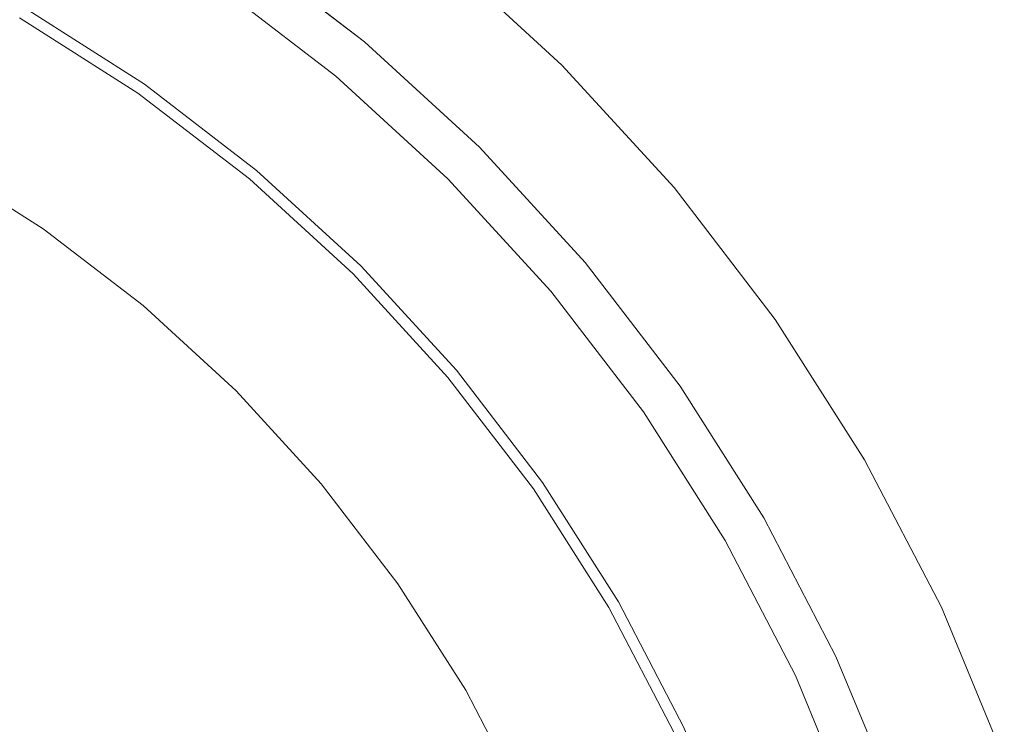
# Model space of a CAD drawing. Header units: millimetres. Extents: x -270 to 270, y -255 to 255.
# Tile 37 of 39: x 89 to 199, y 87 to 166. Entities that reach past the tile are written whole.
import ezdxf

# ---------------------------------------------------------------- set-up
doc = ezdxf.new("R2010")
doc.units = ezdxf.units.MM
doc.layers.add('LUCIDO_1', color=1, linetype='Continuous', lineweight=20, true_color=0xff0000)
doc.layers.add('Nessuna', color=7, linetype='Continuous', lineweight=9)

# ---------------------------------------------------------------- blocks, each defined once
blk = doc.blocks.new('Group')
at = {"layer": 'Nessuna', "color": 140, "linetype": 'Continuous', "lineweight": 9, "true_color": 0x00aaff, "transparency": 33554687}
for points, invisible_edges in [([(110.74, 169.69, 29.65), (124.23, 159.34, 29.65), (270, 255, 29.65)], 10), ([(124.23, 159.34, 29.65), (136.78, 147.84, 29.65), (270, 255, 29.65)], 10), ([(258, 255, 17.65), (149.5, 160.57, 17.65), (135.8, 173.13, 17.65)], 9), ([(270, 255, 29.65), (136.78, 147.84, 29.65), (148.27, 135.3, 29.65)], 9), ([(148.27, 135.3, 29.65), (158.62, 121.81, 29.65), (270, 255, 29.65)], 10), ([(162.06, 146.87, 17.65), (149.5, 160.57, 17.65), (258, 255, 17.65)], 10), ([(270, 255, 29.65), (158.62, 121.81, 29.65), (167.76, 107.46, 29.65)], 9), ([(258, 255, 17.65), (173.37, 132.13, 17.65), (162.06, 146.87, 17.65)], 9), ([(270, 255, 29.65), (167.76, 107.46, 29.65), (175.62, 92.37, 29.65)], 9), ([(258, 255, 17.65), (183.35, 116.46, 17.65), (173.37, 132.13, 17.65)], 9), ([(175.62, 92.37, 29.65), (182.13, 76.65, 29.65), (270, 255, 29.65)], 10), ([(270, 255, 29.65), (182.13, 76.65, 29.65), (187.25, 60.43, 29.65)], 9), ([(191.93, 99.98, 17.65), (183.35, 116.46, 17.65), (258, 255, 17.65)], 10), ([(270, 255, 29.65), (187.25, 60.43, 29.65), (190.93, 43.82, 29.65)], 9), ([(270, 255, 29.65), (190.93, 43.82, 29.65), (193.15, 26.95, 29.65)], 9), ([(199.04, 82.81, 17.65), (191.93, 99.98, 17.65), (258, 255, 17.65)], 10), ([(193.15, 26.95, 29.65), (193.89, 10.96, 29.65), (270, 255, 29.65)], 10), ([(270, -255, 29.65), (270, 255, 29.65), (193.89, 10.96, 29.65), (193.38, -2.07, 29.65)], 10), ([(121.06, 184.44, 17.65), (135.8, 173.13, 17.65), (127.45, 163.17, -60.35), (113.6, 173.79, -60.35)], 10), ([(88.89, 165.84, -46.26), (102.13, 157.41, -46.26), (110.74, 169.69, 29.65), (96.39, 178.83, 29.65)], 10), ([(94.24, 175.12, -77.24), (108.28, 166.18, -77.24), (107.44, 164.99, -78.08), (93.52, 173.86, -78.08)], 15), ([(75.49, 174.22, -80.31), (89.51, 166.92, -80.31), (24.44, 54.21, -89.65), (20.49, 56.27, -89.65)], 10), ([(93.52, 173.86, -78.08), (107.44, 164.99, -78.08), (106.57, 163.75, -78.79), (92.76, 172.55, -78.79)], 15), ([(112.97, 172.88, -66.93), (126.73, 162.31, -66.93), (126.33, 161.84, -68.49), (112.61, 172.37, -68.49)], 15), ([(113.24, 173.27, -65.33), (127.04, 162.69, -65.33), (126.73, 162.31, -66.93), (112.97, 172.88, -66.93)], 15), ([(113.44, 173.56, -63.69), (127.27, 162.95, -63.69), (127.04, 162.69, -65.33), (113.24, 173.27, -65.33)], 15), ([(113.56, 173.73, -62.03), (127.4, 163.11, -62.03), (127.27, 162.95, -63.69), (113.44, 173.56, -63.69)], 15), ([(113.6, 173.79, -60.35), (127.45, 163.17, -60.35), (127.4, 163.11, -62.03), (113.56, 173.73, -62.03)], 14), ([(135.8, 173.13, 17.65), (149.5, 160.57, 17.65), (140.31, 151.38, -60.35), (127.45, 163.17, -60.35)], 10), ([(92.76, 172.55, -78.79), (106.57, 163.75, -78.79), (105.67, 162.46, -79.38), (91.97, 171.19, -79.38)], 15), ([(112.18, 171.76, -69.99), (125.86, 161.27, -69.99), (125.3, 160.61, -71.42), (111.69, 171.05, -71.42)], 15), ([(112.61, 172.37, -68.49), (126.33, 161.84, -68.49), (125.86, 161.27, -69.99), (112.18, 171.76, -69.99)], 15), ([(91.97, 171.19, -79.38), (105.67, 162.46, -79.38), (104.75, 161.14, -79.83), (91.17, 169.79, -79.83)], 15), ([(111.69, 171.05, -71.42), (125.3, 160.61, -71.42), (124.66, 159.85, -72.78), (111.12, 170.24, -72.78)], 15), ([(91.17, 169.79, -79.83), (104.75, 161.14, -79.83), (103.8, 159.79, -80.14), (90.34, 168.36, -80.14)], 15), ([(102.13, 157.41, -46.26), (114.59, 147.85, -46.26), (124.23, 159.34, 29.65), (110.74, 169.69, 29.65)], 10), ([(111.12, 170.24, -72.78), (124.66, 159.85, -72.78), (123.96, 159.01, -74.05), (110.49, 169.35, -74.05)], 15), ([(110.49, 169.35, -74.05), (123.96, 159.01, -74.05), (123.19, 158.09, -75.22), (109.81, 168.36, -75.22)], 15), ([(90.34, 168.36, -80.14), (103.8, 159.79, -80.14), (102.85, 158.42, -80.31), (89.51, 166.92, -80.31)], 11), ([(109.07, 167.31, -76.29), (122.36, 157.1, -76.29), (121.47, 156.05, -77.24), (108.28, 166.18, -77.24)], 15), ([(109.81, 168.36, -75.22), (123.19, 158.09, -75.22), (122.36, 157.1, -76.29), (109.07, 167.31, -76.29)], 15), ([(89.51, 166.92, -80.31), (102.85, 158.42, -80.31), (28.2, 51.82, -89.65), (24.44, 54.21, -89.65)], 10), ([(88.34, 164.89, -49.5), (101.5, 156.51, -49.5), (101.86, 157.01, -47.9), (88.65, 165.43, -47.9)], 15), ([(88.65, 165.43, -47.9), (101.86, 157.01, -47.9), (102.13, 157.41, -46.26), (88.89, 165.84, -46.26)], 11), ([(108.28, 166.18, -77.24), (121.47, 156.05, -77.24), (120.54, 154.94, -78.08), (107.44, 164.99, -78.08)], 15), ([(87.53, 163.48, -52.51), (100.57, 155.17, -52.51), (101.07, 155.89, -51.04), (87.97, 164.24, -51.04)], 15), ([(87.97, 164.24, -51.04), (101.07, 155.89, -51.04), (101.5, 156.51, -49.5), (88.34, 164.89, -49.5)], 15), ([(107.44, 164.99, -78.08), (120.54, 154.94, -78.08), (119.57, 153.78, -78.79), (106.57, 163.75, -78.79)], 15), ([(87.03, 162.61, -53.9), (99.99, 154.35, -53.9), (100.57, 155.17, -52.51), (87.53, 163.48, -52.51)], 15), ([(106.57, 163.75, -78.79), (119.57, 153.78, -78.79), (118.56, 152.57, -79.38), (105.67, 162.46, -79.38)], 15), ([(127.27, 162.95, -63.69), (140.11, 151.18, -63.69), (139.87, 150.94, -65.33), (127.04, 162.69, -65.33)], 15), ([(127.4, 163.11, -62.03), (140.26, 151.33, -62.03), (140.11, 151.18, -63.69), (127.27, 162.95, -63.69)], 15), ([(127.45, 163.17, -60.35), (140.31, 151.38, -60.35), (140.26, 151.33, -62.03), (127.4, 163.11, -62.03)], 14), ([(86.47, 161.65, -55.2), (99.35, 153.44, -55.2), (99.99, 154.35, -53.9), (87.03, 162.61, -53.9)], 15), ([(105.67, 162.46, -79.38), (118.56, 152.57, -79.38), (117.52, 151.34, -79.83), (104.75, 161.14, -79.83)], 15), ([(126.33, 161.84, -68.49), (139.09, 150.16, -68.49), (138.56, 149.63, -69.99), (125.86, 161.27, -69.99)], 15), ([(126.73, 162.31, -66.93), (139.52, 150.59, -66.93), (139.09, 150.16, -68.49), (126.33, 161.84, -68.49)], 15), ([(127.04, 162.69, -65.33), (139.87, 150.94, -65.33), (139.52, 150.59, -66.93), (126.73, 162.31, -66.93)], 15), ([(85.86, 160.59, -56.4), (98.65, 152.44, -56.4), (99.35, 153.44, -55.2), (86.47, 161.65, -55.2)], 15), ([(104.75, 161.14, -79.83), (117.52, 151.34, -79.83), (116.46, 150.07, -80.14), (103.8, 159.79, -80.14)], 15), ([(125.86, 161.27, -69.99), (138.56, 149.63, -69.99), (137.95, 149.02, -71.42), (125.3, 160.61, -71.42)], 15), ([(85.2, 159.45, -57.49), (97.9, 151.36, -57.49), (98.65, 152.44, -56.4), (85.86, 160.59, -56.4)], 15), ([(103.8, 159.79, -80.14), (116.46, 150.07, -80.14), (115.39, 148.8, -80.31), (102.85, 158.42, -80.31)], 11), ([(124.66, 159.85, -72.78), (137.25, 148.32, -72.78), (136.47, 147.54, -74.05), (123.96, 159.01, -74.05)], 15), ([(125.3, 160.61, -71.42), (137.95, 149.02, -71.42), (137.25, 148.32, -72.78), (124.66, 159.85, -72.78)], 15), ([(149.5, 160.57, 17.65), (162.06, 146.87, 17.65), (152.1, 138.52, -60.35), (140.31, 151.38, -60.35)], 10), ([(84.49, 158.23, -58.47), (97.09, 150.2, -58.47), (97.9, 151.36, -57.49), (85.2, 159.45, -57.49)], 15), ([(114.59, 147.85, -46.26), (126.17, 137.24, -46.26), (136.78, 147.84, 29.65), (124.23, 159.34, 29.65)], 10), ([(123.96, 159.01, -74.05), (136.47, 147.54, -74.05), (135.63, 146.7, -75.22), (123.19, 158.09, -75.22)], 15), ([(102.85, 158.42, -80.31), (115.39, 148.8, -80.31), (31.74, 49.1, -89.65), (28.2, 51.82, -89.65)], 10), ([(83.75, 156.94, -59.32), (96.24, 148.99, -59.32), (97.09, 150.2, -58.47), (84.49, 158.23, -58.47)], 15), ([(101.86, 157.01, -47.9), (114.28, 147.48, -47.9), (114.59, 147.85, -46.26), (102.13, 157.41, -46.26)], 11), ([(123.19, 158.09, -75.22), (135.63, 146.7, -75.22), (134.71, 145.78, -76.29), (122.36, 157.1, -76.29)], 15), ([(82.97, 155.6, -60.04), (95.35, 147.71, -60.04), (96.24, 148.99, -59.32), (83.75, 156.94, -59.32)], 15), ([(101.07, 155.89, -51.04), (113.4, 146.43, -51.04), (113.89, 147.01, -49.5), (101.5, 156.51, -49.5)], 15), ([(101.5, 156.51, -49.5), (113.89, 147.01, -49.5), (114.28, 147.48, -47.9), (101.86, 157.01, -47.9)], 15), ([(122.36, 157.1, -76.29), (134.71, 145.78, -76.29), (133.74, 144.81, -77.24), (121.47, 156.05, -77.24)], 15), ([(82.17, 154.2, -60.63), (94.42, 146.4, -60.63), (95.35, 147.71, -60.04), (82.97, 155.6, -60.04)], 15), ([(100.57, 155.17, -52.51), (112.84, 145.76, -52.51), (113.4, 146.43, -51.04), (101.07, 155.89, -51.04)], 15), ([(121.47, 156.05, -77.24), (133.74, 144.81, -77.24), (132.71, 143.78, -78.08), (120.54, 154.94, -78.08)], 15), ([(81.34, 152.77, -61.08), (93.48, 145.04, -61.08), (94.42, 146.4, -60.63), (82.17, 154.2, -60.63)], 15), ([(99.35, 153.44, -55.2), (111.48, 144.14, -55.2), (112.19, 144.99, -53.9), (99.99, 154.35, -53.9)], 15), ([(99.99, 154.35, -53.9), (112.19, 144.99, -53.9), (112.84, 145.76, -52.51), (100.57, 155.17, -52.51)], 15), ([(120.54, 154.94, -78.08), (132.71, 143.78, -78.08), (131.64, 142.71, -78.79), (119.57, 153.78, -78.79)], 15), ([(98.65, 152.44, -56.4), (110.69, 143.2, -56.4), (111.48, 144.14, -55.2), (99.35, 153.44, -55.2)], 15), ([(119.57, 153.78, -78.79), (131.64, 142.71, -78.79), (130.53, 141.6, -79.38), (118.56, 152.57, -79.38)], 15), ([(80.5, 151.31, -61.39), (92.51, 143.66, -61.39), (93.48, 145.04, -61.08), (81.34, 152.77, -61.08)], 15), ([(97.9, 151.36, -57.49), (109.84, 142.19, -57.49), (110.69, 143.2, -56.4), (98.65, 152.44, -56.4)], 15), ([(118.56, 152.57, -79.38), (130.53, 141.6, -79.38), (129.39, 140.46, -79.83), (117.52, 151.34, -79.83)], 15), ([(79.65, 149.83, -61.55), (91.53, 142.26, -61.55), (92.51, 143.66, -61.39), (80.5, 151.31, -61.39)], 14), ([(97.09, 150.2, -58.47), (108.94, 141.11, -58.47), (109.84, 142.19, -57.49), (97.9, 151.36, -57.49)], 15), ([(117.52, 151.34, -79.83), (129.39, 140.46, -79.83), (128.23, 139.29, -80.14), (116.46, 150.07, -80.14)], 15), ([(139.87, 150.94, -65.33), (151.62, 138.11, -65.33), (151.25, 137.8, -66.93), (139.52, 150.59, -66.93)], 15), ([(140.11, 151.18, -63.69), (151.88, 138.34, -63.69), (151.62, 138.11, -65.33), (139.87, 150.94, -65.33)], 15), ([(140.26, 151.33, -62.03), (152.04, 138.47, -62.03), (151.88, 138.34, -63.69), (140.11, 151.18, -63.69)], 15), ([(140.31, 151.38, -60.35), (152.1, 138.52, -60.35), (152.04, 138.47, -62.03), (140.26, 151.33, -62.03)], 14), ([(24.44, 54.21, -69.61), (28.2, 51.82, -69.61), (91.53, 142.26, -61.55), (79.65, 149.83, -61.55)], 10), ([(96.24, 148.99, -59.32), (107.98, 139.97, -59.32), (108.94, 141.11, -58.47), (97.09, 150.2, -58.47)], 15), ([(116.46, 150.07, -80.14), (128.23, 139.29, -80.14), (127.05, 138.12, -80.31), (115.39, 148.8, -80.31)], 11), ([(139.09, 150.16, -68.49), (150.77, 137.4, -68.49), (150.2, 136.92, -69.99), (138.56, 149.63, -69.99)], 15), ([(139.52, 150.59, -66.93), (151.25, 137.8, -66.93), (150.77, 137.4, -68.49), (139.09, 150.16, -68.49)], 15), ([(115.39, 148.8, -80.31), (127.05, 138.12, -80.31), (35.02, 46.09, -89.65), (31.74, 49.1, -89.65)], 10), ([(95.35, 147.71, -60.04), (106.99, 138.78, -60.04), (107.98, 139.97, -59.32), (96.24, 148.99, -59.32)], 15), ([(137.95, 149.02, -71.42), (149.54, 136.37, -71.42), (148.78, 135.73, -72.78), (137.25, 148.32, -72.78)], 15), ([(138.56, 149.63, -69.99), (150.2, 136.92, -69.99), (149.54, 136.37, -71.42), (137.95, 149.02, -71.42)], 15), ([(94.42, 146.4, -60.63), (105.95, 137.55, -60.63), (106.99, 138.78, -60.04), (95.35, 147.71, -60.04)], 15), ([(114.28, 147.48, -47.9), (125.83, 136.9, -47.9), (126.17, 137.24, -46.26), (114.59, 147.85, -46.26)], 11), ([(126.17, 137.24, -46.26), (136.78, 125.66, -46.26), (148.27, 135.3, 29.65), (136.78, 147.84, 29.65)], 10), ([(136.47, 147.54, -74.05), (147.94, 135.03, -74.05), (147.02, 134.26, -75.22), (135.63, 146.7, -75.22)], 15), ([(137.25, 148.32, -72.78), (148.78, 135.73, -72.78), (147.94, 135.03, -74.05), (136.47, 147.54, -74.05)], 15), ([(93.48, 145.04, -61.08), (104.89, 136.28, -61.08), (105.95, 137.55, -60.63), (94.42, 146.4, -60.63)], 15), ([(112.84, 145.76, -52.51), (124.24, 135.31, -52.51), (124.86, 135.93, -51.04), (113.4, 146.43, -51.04)], 15), ([(113.4, 146.43, -51.04), (124.86, 135.93, -51.04), (125.39, 136.46, -49.5), (113.89, 147.01, -49.5)], 15), ([(113.89, 147.01, -49.5), (125.39, 136.46, -49.5), (125.83, 136.9, -47.9), (114.28, 147.48, -47.9)], 15), ([(135.63, 146.7, -75.22), (147.02, 134.26, -75.22), (146.04, 133.43, -76.29), (134.71, 145.78, -76.29)], 15), ([(162.06, 146.87, 17.65), (173.37, 132.13, 17.65), (162.72, 124.67, -60.35), (152.1, 138.52, -60.35)], 10), ([(112.19, 144.99, -53.9), (123.53, 134.6, -53.9), (124.24, 135.31, -52.51), (112.84, 145.76, -52.51)], 15), ([(134.71, 145.78, -76.29), (146.04, 133.43, -76.29), (144.98, 132.54, -77.24), (133.74, 144.81, -77.24)], 15), ([(92.51, 143.66, -61.39), (103.81, 134.99, -61.39), (104.89, 136.28, -61.08), (93.48, 145.04, -61.08)], 15), ([(111.48, 144.14, -55.2), (122.74, 133.81, -55.2), (123.53, 134.6, -53.9), (112.19, 144.99, -53.9)], 15), ([(133.74, 144.81, -77.24), (144.98, 132.54, -77.24), (143.87, 131.61, -78.08), (132.71, 143.78, -78.08)], 15), ([(91.53, 142.26, -61.55), (102.71, 133.69, -61.55), (103.81, 134.99, -61.39), (92.51, 143.66, -61.39)], 14), ([(109.84, 142.19, -57.49), (120.95, 132.02, -57.49), (121.88, 132.95, -56.4), (110.69, 143.2, -56.4)], 15), ([(110.69, 143.2, -56.4), (121.88, 132.95, -56.4), (122.74, 133.81, -55.2), (111.48, 144.14, -55.2)], 15), ([(132.71, 143.78, -78.08), (143.87, 131.61, -78.08), (142.71, 130.64, -78.79), (131.64, 142.71, -78.79)], 15), ([(28.2, 51.82, -69.61), (31.74, 49.1, -69.61), (102.71, 133.69, -61.55), (91.53, 142.26, -61.55)], 10), ([(108.94, 141.11, -58.47), (119.95, 131.02, -58.47), (120.95, 132.02, -57.49), (109.84, 142.19, -57.49)], 15), ([(131.64, 142.71, -78.79), (142.71, 130.64, -78.79), (141.5, 129.63, -79.38), (130.53, 141.6, -79.38)], 15), ([(107.98, 139.97, -59.32), (118.9, 129.97, -59.32), (119.95, 131.02, -58.47), (108.94, 141.11, -58.47)], 15), ([(130.53, 141.6, -79.38), (141.5, 129.63, -79.38), (140.27, 128.59, -79.83), (129.39, 140.46, -79.83)], 15), ([(106.99, 138.78, -60.04), (117.8, 128.87, -60.04), (118.9, 129.97, -59.32), (107.98, 139.97, -59.32)], 15), ([(129.39, 140.46, -79.83), (140.27, 128.59, -79.83), (139.01, 127.53, -80.14), (128.23, 139.29, -80.14)], 15), ([(105.95, 137.55, -60.63), (116.66, 127.73, -60.63), (117.8, 128.87, -60.04), (106.99, 138.78, -60.04)], 15), ([(128.23, 139.29, -80.14), (139.01, 127.53, -80.14), (137.73, 126.46, -80.31), (127.05, 138.12, -80.31)], 11), ([(127.05, 138.12, -80.31), (137.73, 126.46, -80.31), (38.03, 42.81, -89.65), (35.02, 46.09, -89.65)], 10), ([(151.25, 137.8, -66.93), (161.81, 124.04, -66.93), (161.3, 123.68, -68.49), (150.77, 137.4, -68.49)], 15), ([(151.62, 138.11, -65.33), (162.2, 124.31, -65.33), (161.81, 124.04, -66.93), (151.25, 137.8, -66.93)], 15), ([(151.88, 138.34, -63.69), (162.49, 124.51, -63.69), (162.2, 124.31, -65.33), (151.62, 138.11, -65.33)], 15), ([(152.04, 138.47, -62.03), (162.66, 124.63, -62.03), (162.49, 124.51, -63.69), (151.88, 138.34, -63.69)], 15), ([(152.1, 138.52, -60.35), (162.72, 124.67, -60.35), (162.66, 124.63, -62.03), (152.04, 138.47, -62.03)], 14), ([(104.89, 136.28, -61.08), (115.5, 126.56, -61.08), (116.66, 127.73, -60.63), (105.95, 137.55, -60.63)], 15), ([(125.39, 136.46, -49.5), (135.94, 124.96, -49.5), (136.41, 125.35, -47.9), (125.83, 136.9, -47.9)], 15), ([(125.83, 136.9, -47.9), (136.41, 125.35, -47.9), (136.78, 125.66, -46.26), (126.17, 137.24, -46.26)], 11), ([(150.2, 136.92, -69.99), (160.69, 123.25, -69.99), (159.98, 122.76, -71.42), (149.54, 136.37, -71.42)], 15), ([(150.77, 137.4, -68.49), (161.3, 123.68, -68.49), (160.69, 123.25, -69.99), (150.2, 136.92, -69.99)], 15), ([(103.81, 134.99, -61.39), (114.3, 125.37, -61.39), (115.5, 126.56, -61.08), (104.89, 136.28, -61.08)], 15), ([(124.24, 135.31, -52.51), (134.69, 123.91, -52.51), (135.36, 124.47, -51.04), (124.86, 135.93, -51.04)], 15), ([(124.86, 135.93, -51.04), (135.36, 124.47, -51.04), (135.94, 124.96, -49.5), (125.39, 136.46, -49.5)], 15), ([(148.78, 135.73, -72.78), (159.17, 122.19, -72.78), (158.28, 121.56, -74.05), (147.94, 135.03, -74.05)], 15), ([(149.54, 136.37, -71.42), (159.98, 122.76, -71.42), (159.17, 122.19, -72.78), (148.78, 135.73, -72.78)], 15), ([(102.71, 133.69, -61.55), (113.1, 124.17, -61.55), (114.3, 125.37, -61.39), (103.81, 134.99, -61.39)], 14), ([(122.74, 133.81, -55.2), (133.07, 122.55, -55.2), (133.92, 123.26, -53.9), (123.53, 134.6, -53.9)], 15), ([(123.53, 134.6, -53.9), (133.92, 123.26, -53.9), (134.69, 123.91, -52.51), (124.24, 135.31, -52.51)], 15), ([(136.78, 125.66, -46.26), (146.34, 113.2, -46.26), (158.62, 121.81, 29.65), (148.27, 135.3, 29.65)], 10), ([(147.94, 135.03, -74.05), (158.28, 121.56, -74.05), (157.29, 120.88, -75.22), (147.02, 134.26, -75.22)], 15), ([(31.74, 49.1, -69.61), (35.02, 46.09, -69.61), (113.1, 124.17, -61.55), (102.71, 133.69, -61.55)], 10), ([(121.88, 132.95, -56.4), (132.13, 121.76, -56.4), (133.07, 122.55, -55.2), (122.74, 133.81, -55.2)], 15), ([(146.04, 133.43, -76.29), (156.24, 120.13, -76.29), (155.11, 119.34, -77.24), (144.98, 132.54, -77.24)], 15), ([(147.02, 134.26, -75.22), (157.29, 120.88, -75.22), (156.24, 120.13, -76.29), (146.04, 133.43, -76.29)], 15), ([(120.95, 132.02, -57.49), (131.12, 120.91, -57.49), (132.13, 121.76, -56.4), (121.88, 132.95, -56.4)], 15), ([(144.98, 132.54, -77.24), (155.11, 119.34, -77.24), (153.92, 118.51, -78.08), (143.87, 131.61, -78.08)], 15), ([(173.37, 132.13, 17.65), (183.35, 116.46, 17.65), (172.09, 109.96, -60.35), (162.72, 124.67, -60.35)], 10), ([(118.9, 129.97, -59.32), (128.9, 119.05, -59.32), (130.04, 120.01, -58.47), (119.95, 131.02, -58.47)], 15), ([(119.95, 131.02, -58.47), (130.04, 120.01, -58.47), (131.12, 120.91, -57.49), (120.95, 132.02, -57.49)], 15), ([(143.87, 131.61, -78.08), (153.92, 118.51, -78.08), (152.68, 117.64, -78.79), (142.71, 130.64, -78.79)], 15), ([(117.8, 128.87, -60.04), (127.71, 118.05, -60.04), (128.9, 119.05, -59.32), (118.9, 129.97, -59.32)], 15), ([(142.71, 130.64, -78.79), (152.68, 117.64, -78.79), (151.39, 116.74, -79.38), (141.5, 129.63, -79.38)], 15), ([(116.66, 127.73, -60.63), (126.48, 117.02, -60.63), (127.71, 118.05, -60.04), (117.8, 128.87, -60.04)], 15), ([(141.5, 129.63, -79.38), (151.39, 116.74, -79.38), (150.07, 115.82, -79.83), (140.27, 128.59, -79.83)], 15), ([(115.5, 126.56, -61.08), (125.21, 115.96, -61.08), (126.48, 117.02, -60.63), (116.66, 127.73, -60.63)], 15), ([(140.27, 128.59, -79.83), (150.07, 115.82, -79.83), (148.72, 114.87, -80.14), (139.01, 127.53, -80.14)], 15), ([(139.01, 127.53, -80.14), (148.72, 114.87, -80.14), (147.35, 113.91, -80.31), (137.73, 126.46, -80.31)], 11), ([(137.73, 126.46, -80.31), (147.35, 113.91, -80.31), (40.75, 39.27, -89.65), (38.03, 42.81, -89.65)], 10), ([(114.3, 125.37, -61.39), (123.92, 114.87, -61.39), (125.21, 115.96, -61.08), (115.5, 126.56, -61.08)], 15), ([(136.41, 125.35, -47.9), (145.94, 112.93, -47.9), (146.34, 113.2, -46.26), (136.78, 125.66, -46.26)], 11), ([(113.1, 124.17, -61.55), (122.62, 113.78, -61.55), (123.92, 114.87, -61.39), (114.3, 125.37, -61.39)], 14), ([(134.69, 123.91, -52.51), (144.1, 111.64, -52.51), (144.82, 112.14, -51.04), (135.36, 124.47, -51.04)], 15), ([(135.36, 124.47, -51.04), (144.82, 112.14, -51.04), (145.44, 112.57, -49.5), (135.94, 124.96, -49.5)], 15), ([(135.94, 124.96, -49.5), (145.44, 112.57, -49.5), (145.94, 112.93, -47.9), (136.41, 125.35, -47.9)], 15), ([(162.49, 124.51, -63.69), (171.85, 109.82, -63.69), (171.55, 109.64, -65.33), (162.2, 124.31, -65.33)], 15), ([(162.66, 124.63, -62.03), (172.03, 109.92, -62.03), (171.85, 109.82, -63.69), (162.49, 124.51, -63.69)], 15), ([(162.72, 124.67, -60.35), (172.09, 109.96, -60.35), (172.03, 109.92, -62.03), (162.66, 124.63, -62.03)], 14), ([(35.02, 46.09, -69.61), (38.03, 42.81, -69.61), (122.62, 113.78, -61.55), (113.1, 124.17, -61.55)], 10), ([(133.92, 123.26, -53.9), (143.28, 111.06, -53.9), (144.1, 111.64, -52.51), (134.69, 123.91, -52.51)], 15), ([(161.3, 123.68, -68.49), (170.6, 109.09, -68.49), (169.95, 108.72, -69.99), (160.69, 123.25, -69.99)], 15), ([(161.81, 124.04, -66.93), (171.13, 109.4, -66.93), (170.6, 109.09, -68.49), (161.3, 123.68, -68.49)], 15), ([(162.2, 124.31, -65.33), (171.55, 109.64, -65.33), (171.13, 109.4, -66.93), (161.81, 124.04, -66.93)], 15), ([(132.13, 121.76, -56.4), (141.37, 109.72, -56.4), (142.37, 110.42, -55.2), (133.07, 122.55, -55.2)], 15), ([(133.07, 122.55, -55.2), (142.37, 110.42, -55.2), (143.28, 111.06, -53.9), (133.92, 123.26, -53.9)], 15), ([(159.17, 122.19, -72.78), (168.34, 107.79, -72.78), (167.4, 107.25, -74.05), (158.28, 121.56, -74.05)], 15), ([(159.98, 122.76, -71.42), (169.2, 108.29, -71.42), (168.34, 107.79, -72.78), (159.17, 122.19, -72.78)], 15), ([(160.69, 123.25, -69.99), (169.95, 108.72, -69.99), (169.2, 108.29, -71.42), (159.98, 122.76, -71.42)], 15), ([(131.12, 120.91, -57.49), (140.29, 108.97, -57.49), (141.37, 109.72, -56.4), (132.13, 121.76, -56.4)], 15), ([(146.34, 113.2, -46.26), (154.77, 99.96, -46.26), (167.76, 107.46, 29.65), (158.62, 121.81, 29.65)], 10), ([(158.28, 121.56, -74.05), (167.4, 107.25, -74.05), (166.36, 106.65, -75.22), (157.29, 120.88, -75.22)], 15), ([(128.9, 119.05, -59.32), (137.92, 107.31, -59.32), (139.13, 108.16, -58.47), (130.04, 120.01, -58.47)], 15), ([(130.04, 120.01, -58.47), (139.13, 108.16, -58.47), (140.29, 108.97, -57.49), (131.12, 120.91, -57.49)], 15), ([(156.24, 120.13, -76.29), (165.24, 106, -76.29), (164.05, 105.31, -77.24), (155.11, 119.34, -77.24)], 15), ([(157.29, 120.88, -75.22), (166.36, 106.65, -75.22), (165.24, 106, -76.29), (156.24, 120.13, -76.29)], 15), ([(127.71, 118.05, -60.04), (136.64, 106.42, -60.04), (137.92, 107.31, -59.32), (128.9, 119.05, -59.32)], 15), ([(155.11, 119.34, -77.24), (164.05, 105.31, -77.24), (162.79, 104.59, -78.08), (153.92, 118.51, -78.08)], 15), ([(126.48, 117.02, -60.63), (135.33, 105.49, -60.63), (136.64, 106.42, -60.04), (127.71, 118.05, -60.04)], 15), ([(153.92, 118.51, -78.08), (162.79, 104.59, -78.08), (161.48, 103.83, -78.79), (152.68, 117.64, -78.79)], 15), ([(125.21, 115.96, -61.08), (133.97, 104.54, -61.08), (135.33, 105.49, -60.63), (126.48, 117.02, -60.63)], 15), ([(151.39, 116.74, -79.38), (160.12, 103.04, -79.38), (158.72, 102.24, -79.83), (150.07, 115.82, -79.83)], 15), ([(152.68, 117.64, -78.79), (161.48, 103.83, -78.79), (160.12, 103.04, -79.38), (151.39, 116.74, -79.38)], 15), ([(123.92, 114.87, -61.39), (132.59, 103.58, -61.39), (133.97, 104.54, -61.08), (125.21, 115.96, -61.08)], 15), ([(150.07, 115.82, -79.83), (158.72, 102.24, -79.83), (157.29, 101.41, -80.14), (148.72, 114.87, -80.14)], 15), ([(183.35, 116.46, 17.65), (191.93, 99.98, 17.65), (180.15, 94.48, -60.35), (172.09, 109.96, -60.35)], 10), ([(122.62, 113.78, -61.55), (131.19, 102.6, -61.55), (132.59, 103.58, -61.39), (123.92, 114.87, -61.39)], 14), ([(148.72, 114.87, -80.14), (157.29, 101.41, -80.14), (155.85, 100.58, -80.31), (147.35, 113.91, -80.31)], 11), ([(38.03, 42.81, -69.61), (40.75, 39.27, -69.61), (131.19, 102.6, -61.55), (122.62, 113.78, -61.55)], 10), ([(147.35, 113.91, -80.31), (155.85, 100.58, -80.31), (43.14, 35.51, -89.65), (40.75, 39.27, -89.65)], 10), ([(144.82, 112.14, -51.04), (153.17, 99.03, -51.04), (153.82, 99.41, -49.5), (145.44, 112.57, -49.5)], 15), ([(145.44, 112.57, -49.5), (153.82, 99.41, -49.5), (154.36, 99.72, -47.9), (145.94, 112.93, -47.9)], 15), ([(145.94, 112.93, -47.9), (154.36, 99.72, -47.9), (154.77, 99.96, -46.26), (146.34, 113.2, -46.26)], 11), ([(143.28, 111.06, -53.9), (151.55, 98.09, -53.9), (152.41, 98.6, -52.51), (144.1, 111.64, -52.51)], 15), ([(144.1, 111.64, -52.51), (152.41, 98.6, -52.51), (153.17, 99.03, -51.04), (144.82, 112.14, -51.04)], 15), ([(141.37, 109.72, -56.4), (149.52, 96.93, -56.4), (150.58, 97.54, -55.2), (142.37, 110.42, -55.2)], 15), ([(142.37, 110.42, -55.2), (150.58, 97.54, -55.2), (151.55, 98.09, -53.9), (143.28, 111.06, -53.9)], 15), ([(139.13, 108.16, -58.47), (147.16, 95.56, -58.47), (148.38, 96.27, -57.49), (140.29, 108.97, -57.49)], 15), ([(140.29, 108.97, -57.49), (148.38, 96.27, -57.49), (149.52, 96.93, -56.4), (141.37, 109.72, -56.4)], 15), ([(170.6, 109.09, -68.49), (178.58, 93.75, -68.49), (177.91, 93.44, -69.99), (169.95, 108.72, -69.99)], 15), ([(171.13, 109.4, -66.93), (179.14, 94.01, -66.93), (178.58, 93.75, -68.49), (170.6, 109.09, -68.49)], 15), ([(171.55, 109.64, -65.33), (179.58, 94.22, -65.33), (179.14, 94.01, -66.93), (171.13, 109.4, -66.93)], 15), ([(171.85, 109.82, -63.69), (179.9, 94.36, -63.69), (179.58, 94.22, -65.33), (171.55, 109.64, -65.33)], 15), ([(172.03, 109.92, -62.03), (180.09, 94.45, -62.03), (179.9, 94.36, -63.69), (171.85, 109.82, -63.69)], 15), ([(172.09, 109.96, -60.35), (180.15, 94.48, -60.35), (180.09, 94.45, -62.03), (172.03, 109.92, -62.03)], 14), ([(137.92, 107.31, -59.32), (145.87, 94.82, -59.32), (147.16, 95.56, -58.47), (139.13, 108.16, -58.47)], 15), ([(169.2, 108.29, -71.42), (177.12, 93.07, -71.42), (176.23, 92.65, -72.78), (168.34, 107.79, -72.78)], 15), ([(169.95, 108.72, -69.99), (177.91, 93.44, -69.99), (177.12, 93.07, -71.42), (169.2, 108.29, -71.42)], 15), ([(136.64, 106.42, -60.04), (144.53, 94.04, -60.04), (145.87, 94.82, -59.32), (137.92, 107.31, -59.32)], 15), ([(154.77, 99.96, -46.26), (162.03, 86.03, -46.26), (175.62, 92.37, 29.65), (167.76, 107.46, 29.65)], 10), ([(167.4, 107.25, -74.05), (175.23, 92.19, -74.05), (174.15, 91.68, -75.22), (166.36, 106.65, -75.22)], 15), ([(168.34, 107.79, -72.78), (176.23, 92.65, -72.78), (175.23, 92.19, -74.05), (167.4, 107.25, -74.05)], 15), ([(135.33, 105.49, -60.63), (143.13, 93.24, -60.63), (144.53, 94.04, -60.04), (136.64, 106.42, -60.04)], 15), ([(165.24, 106, -76.29), (172.98, 91.14, -76.29), (171.73, 90.56, -77.24), (164.05, 105.31, -77.24)], 15), ([(166.36, 106.65, -75.22), (174.15, 91.68, -75.22), (172.98, 91.14, -76.29), (165.24, 106, -76.29)], 15), ([(133.97, 104.54, -61.08), (141.7, 92.41, -61.08), (143.13, 93.24, -60.63), (135.33, 105.49, -60.63)], 15), ([(162.79, 104.59, -78.08), (170.41, 89.94, -78.08), (169.04, 89.3, -78.79), (161.48, 103.83, -78.79)], 15), ([(164.05, 105.31, -77.24), (171.73, 90.56, -77.24), (170.41, 89.94, -78.08), (162.79, 104.59, -78.08)], 15), ([(131.19, 102.6, -61.55), (138.77, 90.72, -61.55), (140.24, 91.57, -61.39), (132.59, 103.58, -61.39)], 14), ([(132.59, 103.58, -61.39), (140.24, 91.57, -61.39), (141.7, 92.41, -61.08), (133.97, 104.54, -61.08)], 15), ([(161.48, 103.83, -78.79), (169.04, 89.3, -78.79), (167.62, 88.64, -79.38), (160.12, 103.04, -79.38)], 15), ([(40.75, 39.27, -69.61), (43.14, 35.51, -69.61), (138.77, 90.72, -61.55), (131.19, 102.6, -61.55)], 10), ([(160.12, 103.04, -79.38), (167.62, 88.64, -79.38), (166.15, 87.96, -79.83), (158.72, 102.24, -79.83)], 15), ([(157.29, 101.41, -80.14), (164.66, 87.26, -80.14), (163.15, 86.55, -80.31), (155.85, 100.58, -80.31)], 11), ([(158.72, 102.24, -79.83), (166.15, 87.96, -79.83), (164.66, 87.26, -80.14), (157.29, 101.41, -80.14)], 15), ([(155.85, 100.58, -80.31), (163.15, 86.55, -80.31), (45.2, 31.55, -89.65), (43.14, 35.51, -89.65)], 10), ([(153.17, 99.03, -51.04), (160.35, 85.25, -51.04), (161.03, 85.57, -49.5), (153.82, 99.41, -49.5)], 15), ([(153.82, 99.41, -49.5), (161.03, 85.57, -49.5), (161.59, 85.83, -47.9), (154.36, 99.72, -47.9)], 15), ([(154.36, 99.72, -47.9), (161.59, 85.83, -47.9), (162.03, 86.03, -46.26), (154.77, 99.96, -46.26)], 11), ([(191.93, 99.98, 17.65), (199.04, 82.81, 17.65), (186.83, 78.36, -60.35), (180.15, 94.48, -60.35)], 10), ([(150.58, 97.54, -55.2), (157.63, 83.98, -55.2), (158.65, 84.45, -53.9), (151.55, 98.09, -53.9)], 15), ([(151.55, 98.09, -53.9), (158.65, 84.45, -53.9), (159.55, 84.88, -52.51), (152.41, 98.6, -52.51)], 15), ([(152.41, 98.6, -52.51), (159.55, 84.88, -52.51), (160.35, 85.25, -51.04), (153.17, 99.03, -51.04)], 15), ([(148.38, 96.27, -57.49), (155.33, 82.91, -57.49), (156.53, 83.47, -56.4), (149.52, 96.93, -56.4)], 15), ([(149.52, 96.93, -56.4), (156.53, 83.47, -56.4), (157.63, 83.98, -55.2), (150.58, 97.54, -55.2)], 15), ([(147.16, 95.56, -58.47), (154.05, 82.31, -58.47), (155.33, 82.91, -57.49), (148.38, 96.27, -57.49)], 15), ([(144.53, 94.04, -60.04), (151.3, 81.03, -60.04), (152.71, 81.69, -59.32), (145.87, 94.82, -59.32)], 15), ([(145.87, 94.82, -59.32), (152.71, 81.69, -59.32), (154.05, 82.31, -58.47), (147.16, 95.56, -58.47)], 15), ([(143.13, 93.24, -60.63), (149.84, 80.35, -60.63), (151.3, 81.03, -60.04), (144.53, 94.04, -60.04)], 15), ([(178.58, 93.75, -68.49), (185.2, 77.77, -68.49), (184.5, 77.52, -69.99), (177.91, 93.44, -69.99)], 15), ([(179.14, 94.01, -66.93), (185.78, 77.98, -66.93), (185.2, 77.77, -68.49), (178.58, 93.75, -68.49)], 15), ([(179.58, 94.22, -65.33), (186.24, 78.15, -65.33), (185.78, 77.98, -66.93), (179.14, 94.01, -66.93)], 15), ([(179.9, 94.36, -63.69), (186.56, 78.27, -63.69), (186.24, 78.15, -65.33), (179.58, 94.22, -65.33)], 15), ([(180.09, 94.45, -62.03), (186.76, 78.34, -62.03), (186.56, 78.27, -63.69), (179.9, 94.36, -63.69)], 15), ([(180.15, 94.48, -60.35), (186.83, 78.36, -60.35), (186.76, 78.34, -62.03), (180.09, 94.45, -62.03)], 14), ([(141.7, 92.41, -61.08), (148.34, 79.65, -61.08), (149.84, 80.35, -60.63), (143.13, 93.24, -60.63)], 15), ([(176.23, 92.65, -72.78), (182.76, 76.88, -72.78), (181.73, 76.51, -74.05), (175.23, 92.19, -74.05)], 15), ([(177.12, 93.07, -71.42), (183.69, 77.22, -71.42), (182.76, 76.88, -72.78), (176.23, 92.65, -72.78)], 15), ([(177.91, 93.44, -69.99), (184.5, 77.52, -69.99), (183.69, 77.22, -71.42), (177.12, 93.07, -71.42)], 15), ([(138.77, 90.72, -61.55), (145.27, 78.22, -61.55), (146.82, 78.94, -61.39), (140.24, 91.57, -61.39)], 14), ([(140.24, 91.57, -61.39), (146.82, 78.94, -61.39), (148.34, 79.65, -61.08), (141.7, 92.41, -61.08)], 15), ([(162.03, 86.03, -46.26), (168.03, 71.52, -46.26), (182.13, 76.65, 29.65), (175.62, 92.37, 29.65)], 10), ([(174.15, 91.68, -75.22), (180.6, 76.1, -75.22), (179.39, 75.66, -76.29), (172.98, 91.14, -76.29)], 15), ([(175.23, 92.19, -74.05), (181.73, 76.51, -74.05), (180.6, 76.1, -75.22), (174.15, 91.68, -75.22)], 15), ([(43.14, 35.51, -69.61), (45.2, 31.55, -69.61), (145.27, 78.22, -61.55), (138.77, 90.72, -61.55)], 10), ([(171.73, 90.56, -77.24), (178.1, 75.19, -77.24), (176.73, 74.69, -78.08), (170.41, 89.94, -78.08)], 15), ([(172.98, 91.14, -76.29), (179.39, 75.66, -76.29), (178.1, 75.19, -77.24), (171.73, 90.56, -77.24)], 15), ([(169.04, 89.3, -78.79), (175.31, 74.17, -78.79), (173.83, 73.63, -79.38), (167.62, 88.64, -79.38)], 15), ([(170.41, 89.94, -78.08), (176.73, 74.69, -78.08), (175.31, 74.17, -78.79), (169.04, 89.3, -78.79)], 15), ([(167.62, 88.64, -79.38), (173.83, 73.63, -79.38), (172.31, 73.08, -79.83), (166.15, 87.96, -79.83)], 15), ([(164.66, 87.26, -80.14), (170.77, 72.52, -80.14), (169.2, 71.95, -80.31), (163.15, 86.55, -80.31)], 11), ([(166.15, 87.96, -79.83), (172.31, 73.08, -79.83), (170.77, 72.52, -80.14), (164.66, 87.26, -80.14)], 15)]:
    blk.add_3dface(points, dxfattribs=dict(at, invisible_edges=invisible_edges))

msp = doc.modelspace()

# ---------------------------------------------------------------- block references
at = {"layer": 'LUCIDO_1', "color": 7, "transparency": 33554687}
msp.add_blockref('Group', (0, 0), dxfattribs=at)

doc.saveas('drawing.dxf')
